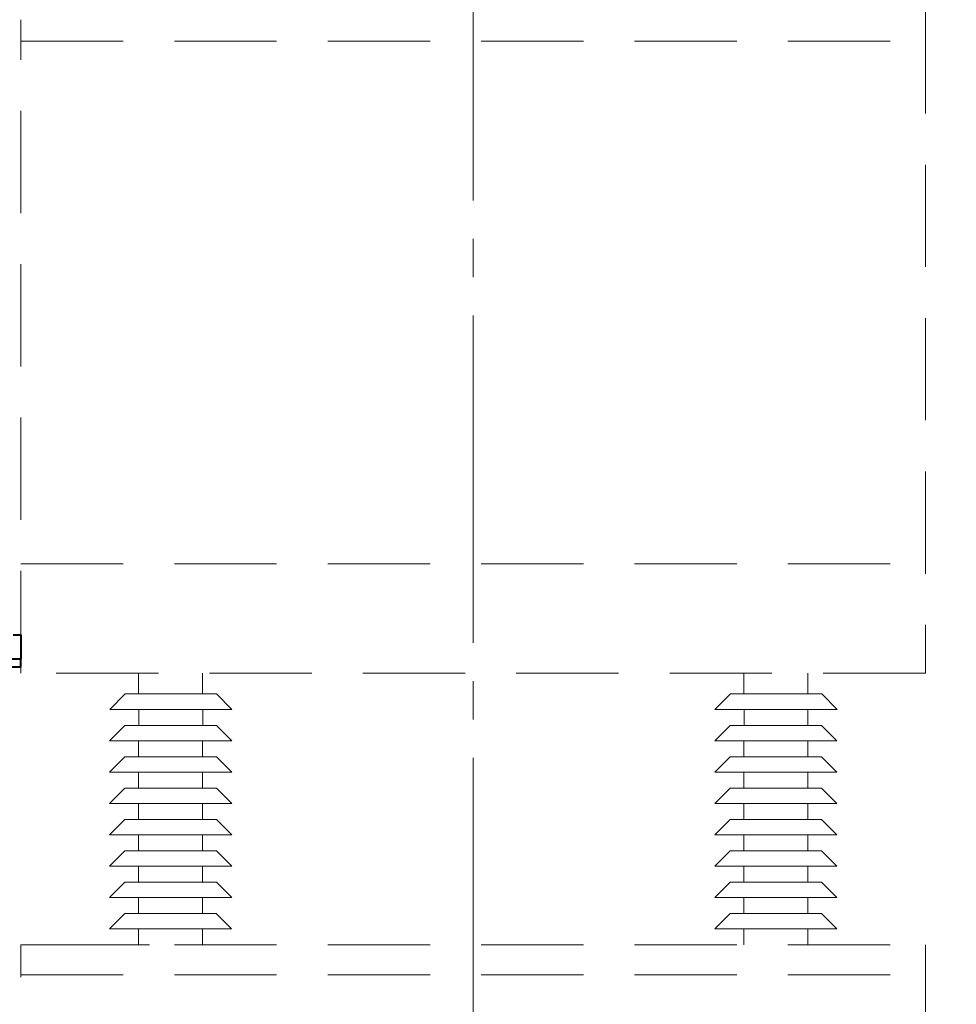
# Model space of a CAD drawing. Header units: millimetres. Extents: x 0 to 594, y 0 to 420.
# Tile 15 of 50: x 130 to 167, y 136 to 174. Entities that reach past the tile are written whole.
import ezdxf

# ---------------------------------------------------------------- set-up
doc = ezdxf.new("R2010")
doc.units = ezdxf.units.MM
for name, pattern in [('K5LT_AXLED', [17.302989, 12.802989, -1.5, 1.5, -1.5]), ('K5LT_BASIC', [0]), ('K5LT_DASHED', [6, 4, -2])]:
    doc.linetypes.add(name, pattern=pattern)

# ---------------------------------------------------------------- blocks, each defined once
blk = doc.blocks.new('U158')
at = {"color": 5, "linetype": 'K5LT_BASIC', "lineweight": 40, "true_color": 0x0000ff}
for p, q in [((129.981, 149.386), (126.556, 149.386)), ((126.556, 149.386), (126.556, 149.086)), ((129.981, 149.086), (129.981, 149.386)), ((126.556, 149.086), (129.981, 149.086))]:
    blk.add_line(p, q, dxfattribs=at)

msp = doc.modelspace()

# ---------------------------------------------------------------- linework, layer by layer
at = {"color": 30, "linetype": 'K5LT_AXLED', "lineweight": 18, "true_color": 0xff8000}
msp.add_line((147.6684, 180.12737), (147.6684, 19.54033), dxfattribs=at)
at = {"color": 7, "linetype": 'K5LT_DASHED', "lineweight": 18}
for p, q in [((165.3559, 174.72805), (165.3559, 148.83579)), ((129.9809, 148.83579), (129.9809, 174.40305)), ((129.9809, 173.56055), (165.3559, 173.56055)), ((129.9809, 173.56055), (165.3559, 173.56055)), ((129.9809, 173.56055), (165.3559, 173.56055)), ((129.9809, 173.56055), (165.3559, 173.56055)), ((129.9809, 173.56055), (165.3559, 173.56055)), ((129.9809, 173.56055), (165.3559, 173.56055)), ((129.9809, 153.10746), (165.3559, 153.10746)), ((129.9809, 153.10746), (165.3559, 153.10746)), ((129.9809, 153.10746), (165.3559, 153.10746)), ((129.9809, 153.10746), (165.3559, 153.10746)), ((129.9809, 153.10746), (165.3559, 153.10746)), ((129.9809, 153.10746), (165.3559, 153.10746)), ((165.3559, 148.83579), (129.9809, 148.83579)), ((165.3559, 148.83579), (129.9809, 148.83579)), ((165.3559, 148.83579), (129.9809, 148.83579)), ((165.3559, 148.83579), (129.9809, 148.83579)), ((165.3559, 148.83579), (129.9809, 148.83579)), ((165.3559, 148.83579), (129.9809, 148.83579)), ((134.5809, 148.02068), (134.5809, 148.83579)), ((137.0809, 148.83579), (137.0809, 148.02068)), ((158.2559, 148.02068), (158.2559, 148.83579)), ((160.7559, 148.83579), (160.7559, 148.02068)), ((133.45112, 147.41847), (134.05332, 148.02068)), ((135.83862, 148.02068), (134.05332, 148.02068)), ((135.84519, 148.02068), (137.63049, 148.02068)), ((138.23269, 147.41847), (137.63049, 148.02068)), ((157.12668, 147.41847), (157.72888, 148.02068)), ((159.51418, 148.02068), (157.72888, 148.02068)), ((159.52075, 148.02068), (161.30604, 148.02068)), ((161.90825, 147.41847), (161.30604, 148.02068)), ((135.83862, 147.41847), (133.45112, 147.41847)), ((134.58862, 146.79347), (134.58862, 147.41847)), ((135.84519, 147.41847), (138.23269, 147.41847)), ((137.08862, 146.79347), (137.08862, 147.41847)), ((159.51418, 147.41847), (157.12668, 147.41847)), ((158.26418, 146.79347), (158.26418, 147.41847)), ((159.52075, 147.41847), (161.90825, 147.41847)), ((160.76418, 146.79347), (160.76418, 147.41847)), ((133.4434, 146.19127), (134.0456, 146.79347)), ((135.8309, 146.79347), (134.0456, 146.79347)), ((135.83747, 146.79347), (137.62277, 146.79347)), ((138.22497, 146.19127), (137.62277, 146.79347)), ((157.1184, 146.19127), (157.7206, 146.79347)), ((159.5059, 146.79347), (157.7206, 146.79347)), ((159.51247, 146.79347), (161.29777, 146.79347)), ((161.89997, 146.19127), (161.29777, 146.79347)), ((135.8309, 146.19127), (133.4434, 146.19127)), ((134.5809, 145.56627), (134.5809, 146.19127)), ((135.83747, 146.19127), (138.22497, 146.19127)), ((137.0809, 145.56627), (137.0809, 146.19127)), ((159.5059, 146.19127), (157.1184, 146.19127)), ((158.2559, 145.56627), (158.2559, 146.19127)), ((159.51247, 146.19127), (161.89997, 146.19127)), ((160.7559, 145.56627), (160.7559, 146.19127)), ((133.4434, 144.96407), (134.0456, 145.56627)), ((135.8309, 145.56627), (134.0456, 145.56627)), ((135.83747, 145.56627), (137.62277, 145.56627)), ((138.22497, 144.96407), (137.62277, 145.56627)), ((157.1184, 144.96407), (157.7206, 145.56627)), ((159.5059, 145.56627), (157.7206, 145.56627)), ((159.51247, 145.56627), (161.29777, 145.56627)), ((161.89997, 144.96407), (161.29777, 145.56627)), ((135.8309, 144.96407), (133.4434, 144.96407)), ((134.5809, 144.33907), (134.5809, 144.96407)), ((135.83747, 144.96407), (138.22497, 144.96407)), ((137.0809, 144.33907), (137.0809, 144.96407)), ((159.5059, 144.96407), (157.1184, 144.96407)), ((158.2559, 144.33907), (158.2559, 144.96407)), ((159.51247, 144.96407), (161.89997, 144.96407)), ((160.7559, 144.33907), (160.7559, 144.96407)), ((133.4434, 143.73686), (134.0456, 144.33907)), ((135.8309, 144.33907), (134.0456, 144.33907)), ((135.83747, 144.33907), (137.62277, 144.33907)), ((138.22497, 143.73686), (137.62277, 144.33907)), ((157.1184, 143.73686), (157.7206, 144.33907)), ((159.5059, 144.33907), (157.7206, 144.33907)), ((159.51247, 144.33907), (161.29777, 144.33907)), ((161.89997, 143.73686), (161.29777, 144.33907)), ((135.8309, 143.73686), (133.4434, 143.73686)), ((134.5809, 143.11186), (134.5809, 143.73686)), ((135.83747, 143.73686), (138.22497, 143.73686)), ((137.0809, 143.11186), (137.0809, 143.73686)), ((159.5059, 143.73686), (157.1184, 143.73686)), ((158.2559, 143.11186), (158.2559, 143.73686)), ((159.51247, 143.73686), (161.89997, 143.73686)), ((160.7559, 143.11186), (160.7559, 143.73686)), ((133.4434, 142.50966), (134.0456, 143.11186)), ((135.8309, 143.11186), (134.0456, 143.11186)), ((135.83747, 143.11186), (137.62277, 143.11186)), ((138.22497, 142.50966), (137.62277, 143.11186)), ((157.1184, 142.50966), (157.7206, 143.11186)), ((159.5059, 143.11186), (157.7206, 143.11186)), ((159.51247, 143.11186), (161.29777, 143.11186)), ((161.89997, 142.50966), (161.29777, 143.11186)), ((135.8309, 142.50966), (133.4434, 142.50966)), ((134.5809, 141.88466), (134.5809, 142.50966)), ((135.83747, 142.50966), (138.22497, 142.50966)), ((137.0809, 141.88466), (137.0809, 142.50966)), ((159.5059, 142.50966), (157.1184, 142.50966)), ((158.2559, 141.88466), (158.2559, 142.50966)), ((159.51247, 142.50966), (161.89997, 142.50966)), ((160.7559, 141.88466), (160.7559, 142.50966)), ((133.4434, 141.28246), (134.0456, 141.88466)), ((135.8309, 141.88466), (134.0456, 141.88466)), ((135.83747, 141.88466), (137.62277, 141.88466)), ((138.22497, 141.28246), (137.62277, 141.88466)), ((157.1184, 141.28246), (157.7206, 141.88466)), ((159.5059, 141.88466), (157.7206, 141.88466)), ((159.51247, 141.88466), (161.29777, 141.88466)), ((161.89997, 141.28246), (161.29777, 141.88466)), ((135.8309, 141.28246), (133.4434, 141.28246)), ((134.5809, 140.65746), (134.5809, 141.28246)), ((135.83747, 141.28246), (138.22497, 141.28246)), ((137.0809, 140.65746), (137.0809, 141.28246)), ((159.5059, 141.28246), (157.1184, 141.28246)), ((158.2559, 140.65746), (158.2559, 141.28246)), ((159.51247, 141.28246), (161.89997, 141.28246)), ((160.7559, 140.65746), (160.7559, 141.28246)), ((133.4434, 140.05525), (134.0456, 140.65746)), ((135.8309, 140.65746), (134.0456, 140.65746)), ((135.83747, 140.65746), (137.62277, 140.65746)), ((138.22497, 140.05525), (137.62277, 140.65746)), ((157.1184, 140.05525), (157.7206, 140.65746)), ((159.5059, 140.65746), (157.7206, 140.65746)), ((159.51247, 140.65746), (161.29777, 140.65746)), ((161.89997, 140.05525), (161.29777, 140.65746)), ((135.8309, 140.05525), (133.4434, 140.05525)), ((134.5809, 139.43025), (134.5809, 140.05525)), ((135.83747, 140.05525), (138.22497, 140.05525)), ((137.0809, 139.43025), (137.0809, 140.05525)), ((159.5059, 140.05525), (157.1184, 140.05525)), ((158.2559, 139.43025), (158.2559, 140.05525)), ((159.51247, 140.05525), (161.89997, 140.05525)), ((160.7559, 139.43025), (160.7559, 140.05525)), ((133.4434, 138.82805), (134.0456, 139.43025)), ((135.8309, 139.43025), (134.0456, 139.43025)), ((135.8309, 139.43025), (137.6162, 139.43025)), ((138.2184, 138.82805), (137.6162, 139.43025)), ((157.1184, 138.82805), (157.7206, 139.43025)), ((159.5059, 139.43025), (157.7206, 139.43025)), ((159.5059, 139.43025), (161.2912, 139.43025)), ((161.8934, 138.82805), (161.2912, 139.43025)), ((135.8309, 138.82805), (133.4434, 138.82805)), ((134.5809, 138.20305), (134.5809, 138.82805)), ((135.8309, 138.82805), (138.2184, 138.82805)), ((137.0809, 138.20305), (137.0809, 138.82805)), ((159.5059, 138.82805), (157.1184, 138.82805)), ((158.2559, 138.20305), (158.2559, 138.82805)), ((159.5059, 138.82805), (161.8934, 138.82805)), ((160.7559, 138.20305), (160.7559, 138.82805)), ((129.9809, 138.20305), (165.3559, 138.20305)), ((129.9809, 138.20305), (165.3559, 138.20305)), ((129.9809, 138.20305), (165.3559, 138.20305)), ((129.9809, 138.20305), (165.3559, 138.20305)), ((129.9809, 138.20305), (165.3559, 138.20305)), ((129.9809, 138.20305), (165.3559, 138.20305)), ((129.9809, 112.93579), (129.9809, 138.20305)), ((131.44252, 138.20305), (135.00628, 138.20305)), ((160.33052, 138.20305), (163.89428, 138.20305)), ((165.3559, 138.20305), (165.3559, 112.93579)), ((129.9809, 137.03555), (165.3559, 137.03555)), ((129.9809, 137.03555), (165.3559, 137.03555)), ((129.9809, 137.03555), (165.3559, 137.03555)), ((129.9809, 137.03555), (165.3559, 137.03555)), ((129.9809, 137.03555), (165.3559, 137.03555)), ((129.9809, 137.03555), (165.3559, 137.03555))]:
    msp.add_line(p, q, dxfattribs=at)
at = {"color": 5, "linetype": 'K5LT_BASIC', "lineweight": 40, "true_color": 0x0000ff}
for p, q in [((129.6809, 150.33579), (129.9809, 150.33579)), ((129.9809, 150.33579), (129.9809, 149.38579))]:
    msp.add_line(p, q, dxfattribs=at)

# ---------------------------------------------------------------- block references
msp.add_blockref('U158', (0, 0))

doc.saveas('drawing.dxf')
